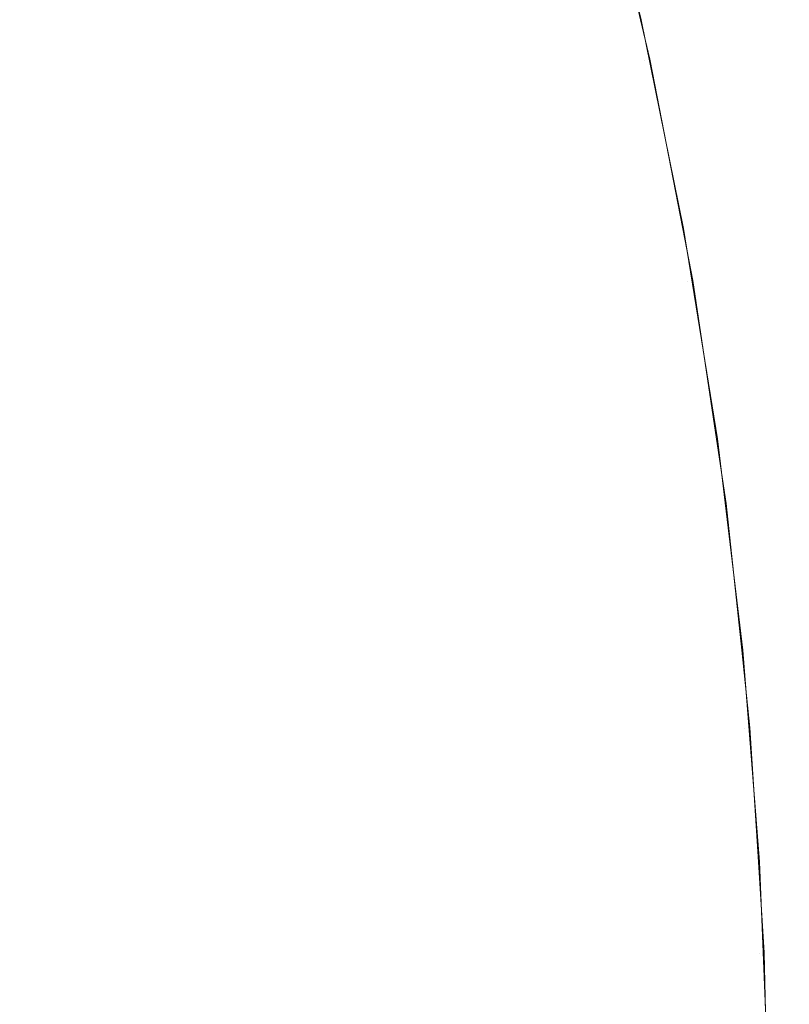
# Model space of a CAD drawing. Header units: centimetres. Extents: x -26 to 27.3, y 37.2 to 39.
# Tile 175 of 256: x -8.0738 to -8.0594, y 38.9034 to 38.9219. Entities that reach past the tile are written whole.
import ezdxf

# ---------------------------------------------------------------- set-up
doc = ezdxf.new("R2010")
doc.units = ezdxf.units.CM
doc.header["$LTSCALE"] = 2.54
doc.layers.add('Lucido design-1', color=7, linetype='Continuous')

# ---------------------------------------------------------------- blocks, each defined once
blk = doc.blocks.new('Gruppo-6-1')
at = {"color": 7, "linetype": 'Continuous', "lineweight": 9}
for points, invisible_edges in [([(-8.06296, 38.92531, -349.982667), (-8.063096, 38.925825, -349.782667), (-8.062141, 38.921922, -349.782667)], 9), ([(-8.063096, 38.925825, -349.782667), (-8.063003, 38.925825, -349.77828), (-8.062049, 38.921922, -349.77832), (-8.062141, 38.921922, -349.782667)], 7), ([(-8.06296, 38.92531, -373.94943), (-8.063096, 38.925825, -373.74943), (-8.062141, 38.921922, -373.74943)], 9), ([(-8.063096, 38.925825, -373.74943), (-8.063003, 38.925825, -373.745043), (-8.062049, 38.921922, -373.745083), (-8.062141, 38.921922, -373.74943)], 7), ([(-8.063003, 38.925825, -349.77828), (-8.062724, 38.925825, -349.773901), (-8.061772, 38.921922, -349.773982), (-8.062049, 38.921922, -349.77832)], 15), ([(-8.063003, 38.925825, -373.745043), (-8.062724, 38.925825, -373.740664), (-8.061772, 38.921922, -373.740745), (-8.062049, 38.921922, -373.745083)], 15), ([(-8.062724, 38.925825, -349.773901), (-8.062259, 38.925825, -349.769538), (-8.061312, 38.921922, -349.769659), (-8.061772, 38.921922, -349.773982)], 15), ([(-8.062724, 38.925825, -373.740664), (-8.062259, 38.925825, -373.736301), (-8.061312, 38.921922, -373.736422), (-8.061772, 38.921922, -373.740745)], 15), ([(-8.062259, 38.925825, -349.769538), (-8.061609, 38.925825, -349.765198), (-8.060668, 38.921922, -349.76536), (-8.061312, 38.921922, -349.769659)], 15), ([(-8.062259, 38.925825, -373.736301), (-8.061609, 38.925825, -373.731961), (-8.060668, 38.921922, -373.732123), (-8.061312, 38.921922, -373.736422)], 15), ([(-8.061609, 38.925825, -349.765198), (-8.060776, 38.925825, -349.76089), (-8.059843, 38.921922, -349.761092), (-8.060668, 38.921922, -349.76536)], 15), ([(-8.061609, 38.925825, -373.731961), (-8.060776, 38.925825, -373.727653), (-8.059843, 38.921922, -373.727855), (-8.060668, 38.921922, -373.732123)], 15), ([(-8.060776, 38.925825, -349.76089), (-8.059761, 38.925825, -349.756622), (-8.058837, 38.921922, -349.756862), (-8.059843, 38.921922, -349.761092)], 15), ([(-8.060776, 38.925825, -373.727653), (-8.059761, 38.925825, -373.723385), (-8.058837, 38.921922, -373.723625), (-8.059843, 38.921922, -373.727855)], 15), ([(-8.059761, 38.925825, -349.756622), (-8.058565, 38.925825, -349.7524), (-8.057652, 38.921922, -349.752679), (-8.058837, 38.921922, -349.756862)], 15), ([(-8.059761, 38.925825, -373.723385), (-8.058565, 38.925825, -373.719163), (-8.057652, 38.921922, -373.719443), (-8.058837, 38.921922, -373.723625)], 15), ([(-25.859734, 38.925276, -349.285885), (-25.859734, 38.921753, -349.285049), (27.240266, 38.921753, -349.285049), (27.240266, 38.925276, -349.285885)], 10), ([(-25.859734, 38.925276, -373.252648), (-25.859734, 38.921753, -373.251812), (27.240266, 38.921753, -373.251812), (27.240266, 38.925276, -373.252648)], 10), ([(-8.063052, 38.925286, -349.987027), (-8.062071, 38.92116, -349.987027), (-8.062331, 38.921104, -349.991159), (-8.06331, 38.925219, -349.991159)], 15), ([(-8.063052, 38.925286, -373.95379), (-8.062071, 38.92116, -373.95379), (-8.062331, 38.921104, -373.957922), (-8.06331, 38.925219, -373.957922)], 15), ([(-8.062071, 38.92116, -349.987027), (-8.063052, 38.925286, -349.987027), (-8.06296, 38.92531, -349.982667), (-8.062154, 38.921919, -349.982667)], 11), ([(-8.062071, 38.92116, -373.95379), (-8.063052, 38.925286, -373.95379), (-8.06296, 38.92531, -373.94943), (-8.062154, 38.921919, -373.94943)], 11), ([(-8.062141, 38.921922, -349.782667), (-8.062154, 38.921919, -349.982667), (-8.06296, 38.92531, -349.982667)], 9), ([(-8.062141, 38.921922, -373.74943), (-8.062154, 38.921919, -373.94943), (-8.06296, 38.92531, -373.94943)], 9), ([(-8.063732, 38.925109, -349.995273), (-8.062758, 38.921012, -349.995273), (-8.06335, 38.920884, -349.999363), (-8.064319, 38.924956, -349.999363)], 15), ([(-8.063732, 38.925109, -373.962036), (-8.062758, 38.921012, -373.962036), (-8.06335, 38.920884, -373.966126), (-8.064319, 38.924956, -373.966126)], 15), ([(-8.06331, 38.925219, -349.991159), (-8.062331, 38.921104, -349.991159), (-8.062758, 38.921012, -349.995273), (-8.063732, 38.925109, -349.995273)], 15), ([(-8.06331, 38.925219, -373.957922), (-8.062331, 38.921104, -373.957922), (-8.062758, 38.921012, -373.962036), (-8.063732, 38.925109, -373.962036)], 15), ([(-8.064319, 38.924956, -349.999363), (-8.06335, 38.920884, -349.999363), (-8.064107, 38.920721, -350.00342), (-8.065067, 38.924761, -350.00342)], 15), ([(-8.064319, 38.924956, -373.966126), (-8.06335, 38.920884, -373.966126), (-8.064107, 38.920721, -373.970183), (-8.065067, 38.924761, -373.970183)], 15), ([(-8.065067, 38.924761, -350.00342), (-8.064107, 38.920721, -350.00342), (-8.065025, 38.920523, -350.007438), (-8.065977, 38.924524, -350.007438)], 15), ([(-8.065067, 38.924761, -373.970183), (-8.064107, 38.920721, -373.970183), (-8.065025, 38.920523, -373.974201), (-8.065977, 38.924524, -373.974201)], 15), ([(-8.065977, 38.924524, -350.007438), (-8.065025, 38.920523, -350.007438), (-8.066104, 38.920291, -350.011411), (-8.067045, 38.924246, -350.011411)], 15), ([(-8.065977, 38.924524, -373.974201), (-8.065025, 38.920523, -373.974201), (-8.066104, 38.920291, -373.978174), (-8.067045, 38.924246, -373.978174)], 15), ([(-8.067045, 38.924246, -350.011411), (-8.066104, 38.920291, -350.011411), (-8.067341, 38.920024, -350.015332), (-8.068269, 38.923928, -350.015332)], 15), ([(-8.067045, 38.924246, -373.978174), (-8.066104, 38.920291, -373.978174), (-8.067341, 38.920024, -373.982095), (-8.068269, 38.923928, -373.982095)], 15), ([(-8.068269, 38.923928, -350.015332), (-8.067341, 38.920024, -350.015332), (-8.068733, 38.919724, -350.019194), (-8.069647, 38.923569, -350.019194)], 15), ([(-8.068269, 38.923928, -373.982095), (-8.067341, 38.920024, -373.982095), (-8.068733, 38.919724, -373.985957), (-8.069647, 38.923569, -373.985957)], 15), ([(-8.069647, 38.923569, -350.019194), (-8.068733, 38.919724, -350.019194), (-8.070278, 38.919391, -350.02299), (-8.071177, 38.92317, -350.02299)], 15), ([(-8.069647, 38.923569, -373.985957), (-8.068733, 38.919724, -373.985957), (-8.070278, 38.919391, -373.989753), (-8.071177, 38.92317, -373.989753)], 15), ([(-8.071177, 38.92317, -350.02299), (-8.070278, 38.919391, -350.02299), (-8.071973, 38.919026, -350.026716), (-8.072855, 38.922734, -350.026716)], 15), ([(-8.071177, 38.92317, -373.989753), (-8.070278, 38.919391, -373.989753), (-8.071973, 38.919026, -373.993479), (-8.072855, 38.922734, -373.993479)], 15), ([(-8.072855, 38.922734, -350.026716), (-8.071973, 38.919026, -350.026716), (-8.073814, 38.918629, -350.030363), (-8.074678, 38.922259, -350.030363)], 15), ([(-8.072855, 38.922734, -373.993479), (-8.071973, 38.919026, -373.993479), (-8.073814, 38.918629, -373.997126), (-8.074678, 38.922259, -373.997126)], 15), ([(-8.074678, 38.922259, -350.030363), (-8.073814, 38.918629, -350.030363), (-8.075799, 38.918201, -350.033928), (-8.076642, 38.921747, -350.033928)], 15), ([(-8.074678, 38.922259, -373.997126), (-8.073814, 38.918629, -373.997126), (-8.075799, 38.918201, -374.000691), (-8.076642, 38.921747, -374.000691)], 15), ([(-8.061978, 38.92118, -349.982667), (-8.062154, 38.921919, -349.982667), (-8.062141, 38.921922, -349.782667)], 10), ([(-8.061978, 38.92118, -373.94943), (-8.062154, 38.921919, -373.94943), (-8.062141, 38.921922, -373.74943)], 10), ([(-8.062154, 38.921919, -349.982667), (-8.061978, 38.92118, -349.982667), (-8.062071, 38.92116, -349.987027)], 10), ([(-8.062154, 38.921919, -373.94943), (-8.061978, 38.92118, -373.94943), (-8.062071, 38.92116, -373.95379)], 10), ([(-8.061978, 38.92118, -349.982667), (-8.062141, 38.921922, -349.782667), (-8.061345, 38.917989, -349.782667)], 9), ([(-8.062141, 38.921922, -349.782667), (-8.062049, 38.921922, -349.77832), (-8.061253, 38.917989, -349.778354), (-8.061345, 38.917989, -349.782667)], 7), ([(-8.061978, 38.92118, -373.94943), (-8.062141, 38.921922, -373.74943), (-8.061345, 38.917989, -373.74943)], 9), ([(-8.062141, 38.921922, -373.74943), (-8.062049, 38.921922, -373.745083), (-8.061253, 38.917989, -373.745117), (-8.061345, 38.917989, -373.74943)], 7), ([(-8.062049, 38.921922, -349.77832), (-8.061772, 38.921922, -349.773982), (-8.060978, 38.917989, -349.774049), (-8.061253, 38.917989, -349.778354)], 15), ([(-8.062049, 38.921922, -373.745083), (-8.061772, 38.921922, -373.740745), (-8.060978, 38.917989, -373.740813), (-8.061253, 38.917989, -373.745117)], 15), ([(-8.061772, 38.921922, -349.773982), (-8.061312, 38.921922, -349.769659), (-8.060522, 38.917989, -349.76976), (-8.060978, 38.917989, -349.774049)], 15), ([(-8.061772, 38.921922, -373.740745), (-8.061312, 38.921922, -373.736422), (-8.060522, 38.917989, -373.736523), (-8.060978, 38.917989, -373.740813)], 15), ([(-8.061312, 38.921922, -349.769659), (-8.060668, 38.921922, -349.76536), (-8.059883, 38.917989, -349.765494), (-8.060522, 38.917989, -349.76976)], 15), ([(-8.061312, 38.921922, -373.736422), (-8.060668, 38.921922, -373.732123), (-8.059883, 38.917989, -373.732257), (-8.060522, 38.917989, -373.736523)], 15), ([(-8.060668, 38.921922, -349.76536), (-8.059843, 38.921922, -349.761092), (-8.059064, 38.917989, -349.761259), (-8.059883, 38.917989, -349.765494)], 15), ([(-8.060668, 38.921922, -373.732123), (-8.059843, 38.921922, -373.727855), (-8.059064, 38.917989, -373.728022), (-8.059883, 38.917989, -373.732257)], 15), ([(-8.059843, 38.921922, -349.761092), (-8.058837, 38.921922, -349.756862), (-8.058066, 38.917989, -349.757063), (-8.059064, 38.917989, -349.761259)], 15), ([(-8.059843, 38.921922, -373.727855), (-8.058837, 38.921922, -373.723625), (-8.058066, 38.917989, -373.723826), (-8.059064, 38.917989, -373.728022)], 15), ([(27.240266, 38.921101, -349.284894), (27.240266, 38.921753, -349.285049), (-25.859734, 38.921753, -349.285049), (-25.859734, 38.921101, -349.284894)], 10), ([(27.240266, 38.921101, -373.251657), (27.240266, 38.921753, -373.251812), (-25.859734, 38.921753, -373.251812), (-25.859734, 38.921101, -373.251657)], 10), ([(-8.061266, 38.916996, -349.987027), (-8.062071, 38.92116, -349.987027), (-8.061978, 38.92118, -349.982667), (-8.06136, 38.917985, -349.982667)], 11), ([(-8.061266, 38.916996, -373.95379), (-8.062071, 38.92116, -373.95379), (-8.061978, 38.92118, -373.94943), (-8.06136, 38.917985, -373.94943)], 11), ([(-8.061345, 38.917989, -349.782667), (-8.06136, 38.917985, -349.982667), (-8.061978, 38.92118, -349.982667)], 9), ([(-8.061345, 38.917989, -373.74943), (-8.06136, 38.917985, -373.94943), (-8.061978, 38.92118, -373.94943)], 9), ([(-25.859734, 38.921101, -349.284894), (-25.859734, 38.917475, -349.284197), (27.240266, 38.917475, -349.284197), (27.240266, 38.921101, -349.284894)], 10), ([(-25.859734, 38.921101, -373.251657), (-25.859734, 38.917475, -373.25096), (27.240266, 38.917475, -373.25096), (27.240266, 38.921101, -373.251657)], 10), ([(-8.062758, 38.921012, -349.995273), (-8.061958, 38.916877, -349.995273), (-8.062556, 38.916775, -349.999363), (-8.06335, 38.920884, -349.999363)], 15), ([(-8.062758, 38.921012, -373.962036), (-8.061958, 38.916877, -373.962036), (-8.062556, 38.916775, -373.966126), (-8.06335, 38.920884, -373.966126)], 15), ([(-8.062331, 38.921104, -349.991159), (-8.061528, 38.916951, -349.991159), (-8.061958, 38.916877, -349.995273), (-8.062758, 38.921012, -349.995273)], 15), ([(-8.062331, 38.921104, -373.957922), (-8.061528, 38.916951, -373.957922), (-8.061958, 38.916877, -373.962036), (-8.062758, 38.921012, -373.962036)], 15), ([(-8.062071, 38.92116, -349.987027), (-8.061266, 38.916996, -349.987027), (-8.061528, 38.916951, -349.991159), (-8.062331, 38.921104, -349.991159)], 15), ([(-8.062071, 38.92116, -373.95379), (-8.061266, 38.916996, -373.95379), (-8.061528, 38.916951, -373.957922), (-8.062331, 38.921104, -373.957922)], 15), ([(-8.06335, 38.920884, -349.999363), (-8.062556, 38.916775, -349.999363), (-8.063318, 38.916644, -350.00342), (-8.064107, 38.920721, -350.00342)], 15), ([(-8.06335, 38.920884, -373.966126), (-8.062556, 38.916775, -373.966126), (-8.063318, 38.916644, -373.970183), (-8.064107, 38.920721, -373.970183)], 15), ([(-8.064107, 38.920721, -350.00342), (-8.063318, 38.916644, -350.00342), (-8.064244, 38.916485, -350.007438), (-8.065025, 38.920523, -350.007438)], 15), ([(-8.064107, 38.920721, -373.970183), (-8.063318, 38.916644, -373.970183), (-8.064244, 38.916485, -373.974201), (-8.065025, 38.920523, -373.974201)], 15), ([(-8.065025, 38.920523, -350.007438), (-8.064244, 38.916485, -350.007438), (-8.065332, 38.916299, -350.011411), (-8.066104, 38.920291, -350.011411)], 15), ([(-8.065025, 38.920523, -373.974201), (-8.064244, 38.916485, -373.974201), (-8.065332, 38.916299, -373.978174), (-8.066104, 38.920291, -373.978174)], 15), ([(-8.066104, 38.920291, -350.011411), (-8.065332, 38.916299, -350.011411), (-8.066579, 38.916085, -350.015332), (-8.067341, 38.920024, -350.015332)], 15), ([(-8.066104, 38.920291, -373.978174), (-8.065332, 38.916299, -373.978174), (-8.066579, 38.916085, -373.982095), (-8.067341, 38.920024, -373.982095)], 15), ([(-8.067341, 38.920024, -350.015332), (-8.066579, 38.916085, -350.015332), (-8.067983, 38.915844, -350.019194), (-8.068733, 38.919724, -350.019194)], 15), ([(-8.067341, 38.920024, -373.982095), (-8.066579, 38.916085, -373.982095), (-8.067983, 38.915844, -373.985957), (-8.068733, 38.919724, -373.985957)], 15), ([(-8.068733, 38.919724, -350.019194), (-8.067983, 38.915844, -350.019194), (-8.06954, 38.915577, -350.02299), (-8.070278, 38.919391, -350.02299)], 15), ([(-8.068733, 38.919724, -373.985957), (-8.067983, 38.915844, -373.985957), (-8.06954, 38.915577, -373.989753), (-8.070278, 38.919391, -373.989753)], 15), ([(-8.070278, 38.919391, -350.02299), (-8.06954, 38.915577, -350.02299), (-8.071249, 38.915284, -350.026716), (-8.071973, 38.919026, -350.026716)], 15), ([(-8.070278, 38.919391, -373.989753), (-8.06954, 38.915577, -373.989753), (-8.071249, 38.915284, -373.993479), (-8.071973, 38.919026, -373.993479)], 15), ([(-8.071973, 38.919026, -350.026716), (-8.071249, 38.915284, -350.026716), (-8.073106, 38.914966, -350.030363), (-8.073814, 38.918629, -350.030363)], 15), ([(-8.071973, 38.919026, -373.993479), (-8.071249, 38.915284, -373.993479), (-8.073106, 38.914966, -373.997126), (-8.073814, 38.918629, -373.997126)], 15), ([(-8.073814, 38.918629, -350.030363), (-8.073106, 38.914966, -350.030363), (-8.075107, 38.914623, -350.033928), (-8.075799, 38.918201, -350.033928)], 15), ([(-8.073814, 38.918629, -373.997126), (-8.073106, 38.914966, -373.997126), (-8.075107, 38.914623, -374.000691), (-8.075799, 38.918201, -374.000691)], 15), ([(-8.061172, 38.917012, -349.982667), (-8.06136, 38.917985, -349.982667), (-8.061345, 38.917989, -349.782667)], 10), ([(-8.061172, 38.917012, -373.94943), (-8.06136, 38.917985, -373.94943), (-8.061345, 38.917989, -373.74943)], 10), ([(-8.06136, 38.917985, -349.982667), (-8.061172, 38.917012, -349.982667), (-8.061266, 38.916996, -349.987027)], 10), ([(-8.06136, 38.917985, -373.94943), (-8.061172, 38.917012, -373.94943), (-8.061266, 38.916996, -373.95379)], 10), ([(-8.061172, 38.917012, -349.982667), (-8.061345, 38.917989, -349.782667), (-8.060707, 38.914031, -349.782667)], 9), ([(-8.061345, 38.917989, -349.782667), (-8.061253, 38.917989, -349.778354), (-8.060616, 38.914031, -349.778381), (-8.060707, 38.914031, -349.782667)], 7), ([(-8.061172, 38.917012, -373.94943), (-8.061345, 38.917989, -373.74943), (-8.060707, 38.914031, -373.74943)], 9), ([(-8.061345, 38.917989, -373.74943), (-8.061253, 38.917989, -373.745117), (-8.060616, 38.914031, -373.745144), (-8.060707, 38.914031, -373.74943)], 7), ([(-8.061253, 38.917989, -349.778354), (-8.060978, 38.917989, -349.774049), (-8.060343, 38.914031, -349.774104), (-8.060616, 38.914031, -349.778381)], 15), ([(-8.061253, 38.917989, -373.745117), (-8.060978, 38.917989, -373.740813), (-8.060343, 38.914031, -373.740867), (-8.060616, 38.914031, -373.745144)], 15), ([(-8.060978, 38.917989, -349.774049), (-8.060522, 38.917989, -349.76976), (-8.059889, 38.914031, -349.769841), (-8.060343, 38.914031, -349.774104)], 15), ([(-8.060978, 38.917989, -373.740813), (-8.060522, 38.917989, -373.736523), (-8.059889, 38.914031, -373.736604), (-8.060343, 38.914031, -373.740867)], 15), ([(-8.060522, 38.917989, -349.76976), (-8.059883, 38.917989, -349.765494), (-8.059255, 38.914031, -349.765602), (-8.059889, 38.914031, -349.769841)], 15), ([(-8.060522, 38.917989, -373.736523), (-8.059883, 38.917989, -373.732257), (-8.059255, 38.914031, -373.732365), (-8.059889, 38.914031, -373.736604)], 15), ([(-8.059883, 38.917989, -349.765494), (-8.059064, 38.917989, -349.761259), (-8.058441, 38.914031, -349.761394), (-8.059255, 38.914031, -349.765602)], 15), ([(-8.059883, 38.917989, -373.732257), (-8.059064, 38.917989, -373.728022), (-8.058441, 38.914031, -373.728157), (-8.059255, 38.914031, -373.732365)], 15), ([(27.240266, 38.91688, -349.284083), (27.240266, 38.917475, -349.284197), (-25.859734, 38.917475, -349.284197), (-25.859734, 38.91688, -349.284083)], 10), ([(27.240266, 38.91688, -373.250846), (27.240266, 38.917475, -373.25096), (-25.859734, 38.917475, -373.25096), (-25.859734, 38.91688, -373.250846)], 10), ([(-8.061528, 38.916951, -349.991159), (-8.060902, 38.912768, -349.991159), (-8.061335, 38.912712, -349.995273), (-8.061958, 38.916877, -349.995273)], 15), ([(-8.061528, 38.916951, -373.957922), (-8.060902, 38.912768, -373.957922), (-8.061335, 38.912712, -373.962036), (-8.061958, 38.916877, -373.962036)], 15), ([(-8.061266, 38.916996, -349.987027), (-8.060638, 38.912802, -349.987027), (-8.060902, 38.912768, -349.991159), (-8.061528, 38.916951, -349.991159)], 15), ([(-8.061266, 38.916996, -373.95379), (-8.060638, 38.912802, -373.95379), (-8.060902, 38.912768, -373.957922), (-8.061528, 38.916951, -373.957922)], 15), ([(-8.060638, 38.912802, -349.987027), (-8.061266, 38.916996, -349.987027), (-8.061172, 38.917012, -349.982667), (-8.060726, 38.914029, -349.982667)], 11), ([(-8.060638, 38.912802, -373.95379), (-8.061266, 38.916996, -373.95379), (-8.061172, 38.917012, -373.94943), (-8.060726, 38.914029, -373.94943)], 11), ([(-8.060707, 38.914031, -349.782667), (-8.060726, 38.914029, -349.982667), (-8.061172, 38.917012, -349.982667)], 9), ([(-8.060707, 38.914031, -373.74943), (-8.060726, 38.914029, -373.94943), (-8.061172, 38.917012, -373.94943)], 9), ([(-25.859734, 38.91688, -349.284083), (-25.859734, 38.913163, -349.283532), (27.240266, 38.913163, -349.283532), (27.240266, 38.91688, -349.284083)], 10), ([(-25.859734, 38.91688, -373.250846), (-25.859734, 38.913163, -373.250295), (27.240266, 38.913163, -373.250295), (27.240266, 38.91688, -373.250846)], 10), ([(-8.062556, 38.916775, -349.999363), (-8.061936, 38.912636, -349.999363), (-8.062703, 38.912537, -350.00342), (-8.063318, 38.916644, -350.00342)], 15), ([(-8.062556, 38.916775, -373.966126), (-8.061936, 38.912636, -373.966126), (-8.062703, 38.912537, -373.970183), (-8.063318, 38.916644, -373.970183)], 15), ([(-8.061958, 38.916877, -349.995273), (-8.061335, 38.912712, -349.995273), (-8.061936, 38.912636, -349.999363), (-8.062556, 38.916775, -349.999363)], 15), ([(-8.061958, 38.916877, -373.962036), (-8.061335, 38.912712, -373.962036), (-8.061936, 38.912636, -373.966126), (-8.062556, 38.916775, -373.966126)], 15), ([(-8.063318, 38.916644, -350.00342), (-8.062703, 38.912537, -350.00342), (-8.063635, 38.912418, -350.007438), (-8.064244, 38.916485, -350.007438)], 15), ([(-8.063318, 38.916644, -373.970183), (-8.062703, 38.912537, -373.970183), (-8.063635, 38.912418, -373.974201), (-8.064244, 38.916485, -373.974201)], 15), ([(-8.064244, 38.916485, -350.007438), (-8.063635, 38.912418, -350.007438), (-8.06473, 38.912278, -350.011411), (-8.065332, 38.916299, -350.011411)], 15), ([(-8.064244, 38.916485, -373.974201), (-8.063635, 38.912418, -373.974201), (-8.06473, 38.912278, -373.978174), (-8.065332, 38.916299, -373.978174)], 15), ([(-8.065332, 38.916299, -350.011411), (-8.06473, 38.912278, -350.011411), (-8.065985, 38.912117, -350.015332), (-8.066579, 38.916085, -350.015332)], 15), ([(-8.065332, 38.916299, -373.978174), (-8.06473, 38.912278, -373.978174), (-8.065985, 38.912117, -373.982095), (-8.066579, 38.916085, -373.982095)], 15), ([(-8.066579, 38.916085, -350.015332), (-8.065985, 38.912117, -350.015332), (-8.067398, 38.911936, -350.019194), (-8.067983, 38.915844, -350.019194)], 15), ([(-8.066579, 38.916085, -373.982095), (-8.065985, 38.912117, -373.982095), (-8.067398, 38.911936, -373.985957), (-8.067983, 38.915844, -373.985957)], 15), ([(-8.067983, 38.915844, -350.019194), (-8.067398, 38.911936, -350.019194), (-8.068965, 38.911735, -350.02299), (-8.06954, 38.915577, -350.02299)], 15), ([(-8.067983, 38.915844, -373.985957), (-8.067398, 38.911936, -373.985957), (-8.068965, 38.911735, -373.989753), (-8.06954, 38.915577, -373.989753)], 15), ([(-8.06954, 38.915577, -350.02299), (-8.068965, 38.911735, -350.02299), (-8.070685, 38.911515, -350.026716), (-8.071249, 38.915284, -350.026716)], 15), ([(-8.06954, 38.915577, -373.989753), (-8.068965, 38.911735, -373.989753), (-8.070685, 38.911515, -373.993479), (-8.071249, 38.915284, -373.993479)], 15), ([(-8.071249, 38.915284, -350.026716), (-8.070685, 38.911515, -350.026716), (-8.072554, 38.911276, -350.030363), (-8.073106, 38.914966, -350.030363)], 15), ([(-8.071249, 38.915284, -373.993479), (-8.070685, 38.911515, -373.993479), (-8.072554, 38.911276, -373.997126), (-8.073106, 38.914966, -373.997126)], 15), ([(-8.073106, 38.914966, -350.030363), (-8.072554, 38.911276, -350.030363), (-8.074567, 38.911018, -350.033928), (-8.075107, 38.914623, -350.033928)], 15), ([(-8.073106, 38.914966, -373.997126), (-8.072554, 38.911276, -373.997126), (-8.074567, 38.911018, -374.000691), (-8.075107, 38.914623, -374.000691)], 15), ([(-8.060544, 38.912814, -349.982667), (-8.060726, 38.914029, -349.982667), (-8.060707, 38.914031, -349.782667)], 10), ([(-8.060544, 38.912814, -373.94943), (-8.060726, 38.914029, -373.94943), (-8.060707, 38.914031, -373.74943)], 10), ([(-8.060726, 38.914029, -349.982667), (-8.060544, 38.912814, -349.982667), (-8.060638, 38.912802, -349.987027)], 10), ([(-8.060726, 38.914029, -373.94943), (-8.060544, 38.912814, -373.94943), (-8.060638, 38.912802, -373.95379)], 10), ([(-8.060544, 38.912814, -349.982667), (-8.060707, 38.914031, -349.782667), (-8.060229, 38.910057, -349.782667)], 9), ([(-8.060707, 38.914031, -349.782667), (-8.060616, 38.914031, -349.778381), (-8.060139, 38.910057, -349.778402), (-8.060229, 38.910057, -349.782667)], 7), ([(-8.060544, 38.912814, -373.94943), (-8.060707, 38.914031, -373.74943), (-8.060229, 38.910057, -373.74943)], 9), ([(-8.060707, 38.914031, -373.74943), (-8.060616, 38.914031, -373.745144), (-8.060139, 38.910057, -373.745165), (-8.060229, 38.910057, -373.74943)], 7), ([(-8.060616, 38.914031, -349.778381), (-8.060343, 38.914031, -349.774104), (-8.059867, 38.910057, -349.774144), (-8.060139, 38.910057, -349.778402)], 15), ([(-8.060616, 38.914031, -373.745144), (-8.060343, 38.914031, -373.740867), (-8.059867, 38.910057, -373.740907), (-8.060139, 38.910057, -373.745165)], 15), ([(-8.060343, 38.914031, -349.774104), (-8.059889, 38.914031, -349.769841), (-8.059415, 38.910057, -349.769902), (-8.059867, 38.910057, -349.774144)], 15), ([(-8.060343, 38.914031, -373.740867), (-8.059889, 38.914031, -373.736604), (-8.059415, 38.910057, -373.736665), (-8.059867, 38.910057, -373.740907)], 15), ([(-8.059889, 38.914031, -349.769841), (-8.059255, 38.914031, -349.765602), (-8.058784, 38.910057, -349.765683), (-8.059415, 38.910057, -349.769902)], 15), ([(-8.059889, 38.914031, -373.736604), (-8.059255, 38.914031, -373.732365), (-8.058784, 38.910057, -373.732446), (-8.059415, 38.910057, -373.736665)], 15), ([(27.240266, 38.912621, -349.283452), (27.240266, 38.913163, -349.283532), (-25.859734, 38.913163, -349.283532), (-25.859734, 38.912621, -349.283452)], 10), ([(27.240266, 38.912621, -373.250215), (27.240266, 38.913163, -373.250295), (-25.859734, 38.913163, -373.250295), (-25.859734, 38.912621, -373.250215)], 10), ([(-8.061335, 38.912712, -349.995273), (-8.060889, 38.908525, -349.995273), (-8.061493, 38.908474, -349.999363), (-8.061936, 38.912636, -349.999363)], 15), ([(-8.061335, 38.912712, -373.962036), (-8.060889, 38.908525, -373.962036), (-8.061493, 38.908474, -373.966126), (-8.061936, 38.912636, -373.966126)], 15), ([(-8.060902, 38.912768, -349.991159), (-8.060454, 38.908562, -349.991159), (-8.060889, 38.908525, -349.995273), (-8.061335, 38.912712, -349.995273)], 15), ([(-8.060902, 38.912768, -373.957922), (-8.060454, 38.908562, -373.957922), (-8.060889, 38.908525, -373.962036), (-8.061335, 38.912712, -373.962036)], 15), ([(-8.060638, 38.912802, -349.987027), (-8.060189, 38.908585, -349.987027), (-8.060454, 38.908562, -349.991159), (-8.060902, 38.912768, -349.991159)], 15), ([(-8.060638, 38.912802, -373.95379), (-8.060189, 38.908585, -373.95379), (-8.060454, 38.908562, -373.957922), (-8.060902, 38.912768, -373.957922)], 15), ([(-8.060189, 38.908585, -349.987027), (-8.060638, 38.912802, -349.987027), (-8.060544, 38.912814, -349.982667), (-8.06025, 38.910055, -349.982667)], 11), ([(-8.060189, 38.908585, -373.95379), (-8.060638, 38.912802, -373.95379), (-8.060544, 38.912814, -373.94943), (-8.06025, 38.910055, -373.94943)], 11), ([(-8.060229, 38.910057, -349.782667), (-8.06025, 38.910055, -349.982667), (-8.060544, 38.912814, -349.982667)], 9), ([(-8.060229, 38.910057, -373.74943), (-8.06025, 38.910055, -373.94943), (-8.060544, 38.912814, -373.94943)], 9), ([(-25.859734, 38.912621, -349.283452), (-25.859734, 38.908827, -349.283057), (27.240266, 38.908827, -349.283057), (27.240266, 38.912621, -349.283452)], 10), ([(-25.859734, 38.912621, -373.250215), (-25.859734, 38.908827, -373.24982), (27.240266, 38.908827, -373.24982), (27.240266, 38.912621, -373.250215)], 10), ([(-8.062703, 38.912537, -350.00342), (-8.062263, 38.908408, -350.00342), (-8.063199, 38.908328, -350.007438), (-8.063635, 38.912418, -350.007438)], 15), ([(-8.062703, 38.912537, -373.970183), (-8.062263, 38.908408, -373.970183), (-8.063199, 38.908328, -373.974201), (-8.063635, 38.912418, -373.974201)], 15), ([(-8.061936, 38.912636, -349.999363), (-8.061493, 38.908474, -349.999363), (-8.062263, 38.908408, -350.00342), (-8.062703, 38.912537, -350.00342)], 15), ([(-8.061936, 38.912636, -373.966126), (-8.061493, 38.908474, -373.966126), (-8.062263, 38.908408, -373.970183), (-8.062703, 38.912537, -373.970183)], 15), ([(-8.06473, 38.912278, -350.011411), (-8.064299, 38.908235, -350.011411), (-8.06556, 38.908127, -350.015332), (-8.065985, 38.912117, -350.015332)], 15), ([(-8.06473, 38.912278, -373.978174), (-8.064299, 38.908235, -373.978174), (-8.06556, 38.908127, -373.982095), (-8.065985, 38.912117, -373.982095)], 15), ([(-8.063635, 38.912418, -350.007438), (-8.063199, 38.908328, -350.007438), (-8.064299, 38.908235, -350.011411), (-8.06473, 38.912278, -350.011411)], 15), ([(-8.063635, 38.912418, -373.974201), (-8.063199, 38.908328, -373.974201), (-8.064299, 38.908235, -373.978174), (-8.06473, 38.912278, -373.978174)], 15), ([(-8.065985, 38.912117, -350.015332), (-8.06556, 38.908127, -350.015332), (-8.066979, 38.908007, -350.019194), (-8.067398, 38.911936, -350.019194)], 15), ([(-8.065985, 38.912117, -373.982095), (-8.06556, 38.908127, -373.982095), (-8.066979, 38.908007, -373.985957), (-8.067398, 38.911936, -373.985957)], 15), ([(-8.067398, 38.911936, -350.019194), (-8.066979, 38.908007, -350.019194), (-8.068554, 38.907873, -350.02299), (-8.068965, 38.911735, -350.02299)], 15), ([(-8.067398, 38.911936, -373.985957), (-8.066979, 38.908007, -373.985957), (-8.068554, 38.907873, -373.989753), (-8.068965, 38.911735, -373.989753)], 15), ([(-8.068965, 38.911735, -350.02299), (-8.068554, 38.907873, -350.02299), (-8.070281, 38.907726, -350.026716), (-8.070685, 38.911515, -350.026716)], 15), ([(-8.068965, 38.911735, -373.989753), (-8.068554, 38.907873, -373.989753), (-8.070281, 38.907726, -373.993479), (-8.070685, 38.911515, -373.993479)], 15), ([(-8.070685, 38.911515, -350.026716), (-8.070281, 38.907726, -350.026716), (-8.072158, 38.907566, -350.030363), (-8.072554, 38.911276, -350.030363)], 15), ([(-8.070685, 38.911515, -373.993479), (-8.070281, 38.907726, -373.993479), (-8.072158, 38.907566, -373.997126), (-8.072554, 38.911276, -373.997126)], 15), ([(-8.072554, 38.911276, -350.030363), (-8.072158, 38.907566, -350.030363), (-8.074181, 38.907394, -350.033928), (-8.074567, 38.911018, -350.033928)], 15), ([(-8.072554, 38.911276, -373.997126), (-8.072158, 38.907566, -373.997126), (-8.074181, 38.907394, -374.000691), (-8.074567, 38.911018, -374.000691)], 15), ([(-8.060094, 38.908593, -349.982667), (-8.06025, 38.910055, -349.982667), (-8.060229, 38.910057, -349.782667)], 10), ([(-8.060094, 38.908593, -373.94943), (-8.06025, 38.910055, -373.94943), (-8.060229, 38.910057, -373.74943)], 10), ([(-8.06025, 38.910055, -349.982667), (-8.060094, 38.908593, -349.982667), (-8.060189, 38.908585, -349.987027)], 10), ([(-8.06025, 38.910055, -373.94943), (-8.060094, 38.908593, -373.94943), (-8.060189, 38.908585, -373.95379)], 10), ([(-8.060094, 38.908593, -349.982667), (-8.060229, 38.910057, -349.782667), (-8.059912, 38.906073, -349.782667)], 9), ([(-8.060229, 38.910057, -349.782667), (-8.060139, 38.910057, -349.778402), (-8.059821, 38.906073, -349.778415), (-8.059912, 38.906073, -349.782667)], 7), ([(-8.060094, 38.908593, -373.94943), (-8.060229, 38.910057, -373.74943), (-8.059912, 38.906073, -373.74943)], 9), ([(-8.060229, 38.910057, -373.74943), (-8.060139, 38.910057, -373.745165), (-8.059821, 38.906073, -373.745178), (-8.059912, 38.906073, -373.74943)], 7), ([(-8.060139, 38.910057, -349.778402), (-8.059867, 38.910057, -349.774144), (-8.059551, 38.906073, -349.774171), (-8.059821, 38.906073, -349.778415)], 15), ([(-8.060139, 38.910057, -373.745165), (-8.059867, 38.910057, -373.740907), (-8.059551, 38.906073, -373.740934), (-8.059821, 38.906073, -373.745178)], 15), ([(-8.059867, 38.910057, -349.774144), (-8.059415, 38.910057, -349.769902), (-8.0591, 38.906073, -349.769942), (-8.059551, 38.906073, -349.774171)], 15), ([(-8.059867, 38.910057, -373.740907), (-8.059415, 38.910057, -373.736665), (-8.0591, 38.906073, -373.736705), (-8.059551, 38.906073, -373.740934)], 15), ([(-8.059415, 38.910057, -349.769902), (-8.058784, 38.910057, -349.765683), (-8.058471, 38.906073, -349.765737), (-8.0591, 38.906073, -349.769942)], 15), ([(-8.059415, 38.910057, -373.736665), (-8.058784, 38.910057, -373.732446), (-8.058471, 38.906073, -373.7325), (-8.0591, 38.906073, -373.736705)], 15), ([(27.240266, 38.908331, -349.283005), (27.240266, 38.908827, -349.283057), (-25.859734, 38.908827, -349.283057), (-25.859734, 38.908331, -349.283005)], 10), ([(27.240266, 38.908331, -373.249768), (27.240266, 38.908827, -373.24982), (-25.859734, 38.908827, -373.24982), (-25.859734, 38.908331, -373.249768)], 10), ([(-8.060454, 38.908562, -349.991159), (-8.060185, 38.904341, -349.991159), (-8.060621, 38.904322, -349.995273), (-8.060889, 38.908525, -349.995273)], 15), ([(-8.060454, 38.908562, -373.957922), (-8.060185, 38.904341, -373.957922), (-8.060621, 38.904322, -373.962036), (-8.060889, 38.908525, -373.962036)], 15), ([(-8.060189, 38.908585, -349.987027), (-8.059919, 38.904352, -349.987027), (-8.060185, 38.904341, -349.991159), (-8.060454, 38.908562, -349.991159)], 15), ([(-8.060189, 38.908585, -373.95379), (-8.059919, 38.904352, -373.95379), (-8.060185, 38.904341, -373.957922), (-8.060454, 38.908562, -373.957922)], 15), ([(-8.059919, 38.904352, -349.987027), (-8.060189, 38.908585, -349.987027), (-8.060094, 38.908593, -349.982667), (-8.059933, 38.906071, -349.982667)], 11), ([(-8.059919, 38.904352, -373.95379), (-8.060189, 38.908585, -373.95379), (-8.060094, 38.908593, -373.94943), (-8.059933, 38.906071, -373.94943)], 11), ([(-8.059912, 38.906073, -349.782667), (-8.059933, 38.906071, -349.982667), (-8.060094, 38.908593, -349.982667)], 9), ([(-8.059912, 38.906073, -373.74943), (-8.059933, 38.906071, -373.94943), (-8.060094, 38.908593, -373.94943)], 9), ([(-8.062263, 38.908408, -350.00342), (-8.061999, 38.904264, -350.00342), (-8.062938, 38.904224, -350.007438), (-8.063199, 38.908328, -350.007438)], 15), ([(-8.062263, 38.908408, -373.970183), (-8.061999, 38.904264, -373.970183), (-8.062938, 38.904224, -373.974201), (-8.063199, 38.908328, -373.974201)], 15), ([(-8.061493, 38.908474, -349.999363), (-8.061226, 38.904297, -349.999363), (-8.061999, 38.904264, -350.00342), (-8.062263, 38.908408, -350.00342)], 15), ([(-8.061493, 38.908474, -373.966126), (-8.061226, 38.904297, -373.966126), (-8.061999, 38.904264, -373.970183), (-8.062263, 38.908408, -373.970183)], 15), ([(-8.060889, 38.908525, -349.995273), (-8.060621, 38.904322, -349.995273), (-8.061226, 38.904297, -349.999363), (-8.061493, 38.908474, -349.999363)], 15), ([(-8.060889, 38.908525, -373.962036), (-8.060621, 38.904322, -373.962036), (-8.061226, 38.904297, -373.966126), (-8.061493, 38.908474, -373.966126)], 15), ([(-25.859734, 38.908331, -349.283005), (-25.859734, 38.904473, -349.28277), (27.240266, 38.904473, -349.28277), (27.240266, 38.908331, -349.283005)], 10), ([(-25.859734, 38.908331, -373.249768), (-25.859734, 38.904473, -373.249534), (27.240266, 38.904473, -373.249534), (27.240266, 38.908331, -373.249768)], 10), ([(-8.064299, 38.908235, -350.011411), (-8.06404, 38.904177, -350.011411), (-8.065304, 38.904123, -350.015332), (-8.06556, 38.908127, -350.015332)], 15), ([(-8.064299, 38.908235, -373.978174), (-8.06404, 38.904177, -373.978174), (-8.065304, 38.904123, -373.982095), (-8.06556, 38.908127, -373.982095)], 15), ([(-8.063199, 38.908328, -350.007438), (-8.062938, 38.904224, -350.007438), (-8.06404, 38.904177, -350.011411), (-8.064299, 38.908235, -350.011411)], 15), ([(-8.063199, 38.908328, -373.974201), (-8.062938, 38.904224, -373.974201), (-8.06404, 38.904177, -373.978174), (-8.064299, 38.908235, -373.978174)], 15), ([(-8.066979, 38.908007, -350.019194), (-8.066727, 38.904063, -350.019194), (-8.068307, 38.903996, -350.02299), (-8.068554, 38.907873, -350.02299)], 15), ([(-8.066979, 38.908007, -373.985957), (-8.066727, 38.904063, -373.985957), (-8.068307, 38.903996, -373.989753), (-8.068554, 38.907873, -373.989753)], 15), ([(-8.06556, 38.908127, -350.015332), (-8.065304, 38.904123, -350.015332), (-8.066727, 38.904063, -350.019194), (-8.066979, 38.908007, -350.019194)], 15), ([(-8.06556, 38.908127, -373.982095), (-8.065304, 38.904123, -373.982095), (-8.066727, 38.904063, -373.985957), (-8.066979, 38.908007, -373.985957)], 15), ([(-8.068554, 38.907873, -350.02299), (-8.068307, 38.903996, -350.02299), (-8.070039, 38.903922, -350.026716), (-8.070281, 38.907726, -350.026716)], 15), ([(-8.068554, 38.907873, -373.989753), (-8.068307, 38.903996, -373.989753), (-8.070039, 38.903922, -373.993479), (-8.070281, 38.907726, -373.993479)], 15), ([(-8.070281, 38.907726, -350.026716), (-8.070039, 38.903922, -350.026716), (-8.071921, 38.903842, -350.030363), (-8.072158, 38.907566, -350.030363)], 15), ([(-8.070281, 38.907726, -373.993479), (-8.070039, 38.903922, -373.993479), (-8.071921, 38.903842, -373.997126), (-8.072158, 38.907566, -373.997126)], 15), ([(-8.072158, 38.907566, -350.030363), (-8.071921, 38.903842, -350.030363), (-8.073949, 38.903756, -350.033928), (-8.074181, 38.907394, -350.033928)], 15), ([(-8.072158, 38.907566, -373.997126), (-8.071921, 38.903842, -373.997126), (-8.073949, 38.903756, -374.000691), (-8.074181, 38.907394, -374.000691)], 15), ([(-8.059824, 38.904356, -349.982667), (-8.059933, 38.906071, -349.982667), (-8.059912, 38.906073, -349.782667)], 10), ([(-8.059824, 38.904356, -373.94943), (-8.059933, 38.906071, -373.94943), (-8.059912, 38.906073, -373.74943)], 10), ([(-8.059933, 38.906071, -349.982667), (-8.059824, 38.904356, -349.982667), (-8.059919, 38.904352, -349.987027)], 10), ([(-8.059933, 38.906071, -373.94943), (-8.059824, 38.904356, -373.94943), (-8.059919, 38.904352, -373.95379)], 10), ([(-8.059824, 38.904356, -349.982667), (-8.059912, 38.906073, -349.782667), (-8.059753, 38.902084, -349.782667)], 9), ([(-8.059912, 38.906073, -349.782667), (-8.059821, 38.906073, -349.778415), (-8.059663, 38.902084, -349.778422), (-8.059753, 38.902084, -349.782667)], 7), ([(-8.059824, 38.904356, -373.94943), (-8.059912, 38.906073, -373.74943), (-8.059753, 38.902084, -373.74943)], 9), ([(-8.059912, 38.906073, -373.74943), (-8.059821, 38.906073, -373.745178), (-8.059663, 38.902084, -373.745185), (-8.059753, 38.902084, -373.74943)], 7), ([(-8.059821, 38.906073, -349.778415), (-8.059551, 38.906073, -349.774171), (-8.059393, 38.902084, -349.774184), (-8.059663, 38.902084, -349.778422)], 15), ([(-8.059821, 38.906073, -373.745178), (-8.059551, 38.906073, -373.740934), (-8.059393, 38.902084, -373.740947), (-8.059663, 38.902084, -373.745185)], 15), ([(-8.059551, 38.906073, -349.774171), (-8.0591, 38.906073, -349.769942), (-8.058943, 38.902084, -349.769962), (-8.059393, 38.902084, -349.774184)], 15), ([(-8.059551, 38.906073, -373.740934), (-8.0591, 38.906073, -373.736705), (-8.058943, 38.902084, -373.736725), (-8.059393, 38.902084, -373.740947)], 15), ([(27.240266, 38.904028, -349.282743), (27.240266, 38.904473, -349.28277), (-25.859734, 38.904473, -349.28277), (-25.859734, 38.904028, -349.282743)], 10), ([(27.240266, 38.904028, -373.249506), (27.240266, 38.904473, -373.249534), (-25.859734, 38.904473, -373.249534), (-25.859734, 38.904028, -373.249506)], 10), ([(-8.060621, 38.904322, -349.995273), (-8.060532, 38.900112, -349.995273), (-8.061137, 38.900112, -349.999363), (-8.061226, 38.904297, -349.999363)], 13), ([(-8.060621, 38.904322, -373.962036), (-8.060532, 38.900112, -373.962036), (-8.061137, 38.900112, -373.966126), (-8.061226, 38.904297, -373.966126)], 13), ([(-8.060185, 38.904341, -349.991159), (-8.060095, 38.900112, -349.991159), (-8.060532, 38.900112, -349.995273), (-8.060621, 38.904322, -349.995273)], 13), ([(-8.060185, 38.904341, -373.957922), (-8.060095, 38.900112, -373.957922), (-8.060532, 38.900112, -373.962036), (-8.060621, 38.904322, -373.962036)], 13), ([(-8.059919, 38.904352, -349.987027), (-8.059829, 38.900112, -349.987027), (-8.060095, 38.900112, -349.991159), (-8.060185, 38.904341, -349.991159)], 13), ([(-8.059919, 38.904352, -373.95379), (-8.059829, 38.900112, -373.95379), (-8.060095, 38.900112, -373.957922), (-8.060185, 38.904341, -373.957922)], 13), ([(-8.059829, 38.900112, -349.987027), (-8.059919, 38.904352, -349.987027), (-8.059824, 38.904356, -349.982667), (-8.059776, 38.902084, -349.982667)], 11), ([(-8.059829, 38.900112, -373.95379), (-8.059919, 38.904352, -373.95379), (-8.059824, 38.904356, -373.94943), (-8.059776, 38.902084, -373.94943)], 11), ([(-8.059753, 38.902084, -349.782667), (-8.059776, 38.902084, -349.982667), (-8.059824, 38.904356, -349.982667)], 9), ([(-8.059753, 38.902084, -373.74943), (-8.059776, 38.902084, -373.94943), (-8.059824, 38.904356, -373.94943)], 9), ([(-8.065304, 38.904123, -350.015332), (-8.065219, 38.900112, -350.015332), (-8.066644, 38.900112, -350.019194), (-8.066727, 38.904063, -350.019194)], 13), ([(-8.065304, 38.904123, -373.982095), (-8.065219, 38.900112, -373.982095), (-8.066644, 38.900112, -373.985957), (-8.066727, 38.904063, -373.985957)], 13), ([(-8.06404, 38.904177, -350.011411), (-8.063954, 38.900112, -350.011411), (-8.065219, 38.900112, -350.015332), (-8.065304, 38.904123, -350.015332)], 13), ([(-8.06404, 38.904177, -373.978174), (-8.063954, 38.900112, -373.978174), (-8.065219, 38.900112, -373.982095), (-8.065304, 38.904123, -373.982095)], 13), ([(-8.062938, 38.904224, -350.007438), (-8.06285, 38.900112, -350.007438), (-8.063954, 38.900112, -350.011411), (-8.06404, 38.904177, -350.011411)], 13), ([(-8.062938, 38.904224, -373.974201), (-8.06285, 38.900112, -373.974201), (-8.063954, 38.900112, -373.978174), (-8.06404, 38.904177, -373.978174)], 13), ([(-8.061999, 38.904264, -350.00342), (-8.061911, 38.900112, -350.00342), (-8.06285, 38.900112, -350.007438), (-8.062938, 38.904224, -350.007438)], 13), ([(-8.061999, 38.904264, -373.970183), (-8.061911, 38.900112, -373.970183), (-8.06285, 38.900112, -373.974201), (-8.062938, 38.904224, -373.974201)], 13), ([(-8.061226, 38.904297, -349.999363), (-8.061137, 38.900112, -349.999363), (-8.061911, 38.900112, -350.00342), (-8.061999, 38.904264, -350.00342)], 13), ([(-8.061226, 38.904297, -373.966126), (-8.061137, 38.900112, -373.966126), (-8.061911, 38.900112, -373.970183), (-8.061999, 38.904264, -373.970183)], 13), ([(-25.859734, 38.904028, -349.282743), (-25.859734, 38.900112, -349.282667), (27.240266, 38.900112, -349.282667), (27.240266, 38.904028, -349.282743)], 8), ([(-25.859734, 38.904028, -373.249506), (-25.859734, 38.900112, -373.24943), (27.240266, 38.900112, -373.24943), (27.240266, 38.904028, -373.249506)], 8), ([(-8.068307, 38.903996, -350.02299), (-8.068224, 38.900112, -350.02299), (-8.069958, 38.900112, -350.026716), (-8.070039, 38.903922, -350.026716)], 13), ([(-8.068307, 38.903996, -373.989753), (-8.068224, 38.900112, -373.989753), (-8.069958, 38.900112, -373.993479), (-8.070039, 38.903922, -373.993479)], 13), ([(-8.066727, 38.904063, -350.019194), (-8.066644, 38.900112, -350.019194), (-8.068224, 38.900112, -350.02299), (-8.068307, 38.903996, -350.02299)], 13), ([(-8.066727, 38.904063, -373.985957), (-8.066644, 38.900112, -373.985957), (-8.068224, 38.900112, -373.989753), (-8.068307, 38.903996, -373.989753)], 13), ([(-8.071921, 38.903842, -350.030363), (-8.071842, 38.900112, -350.030363), (-8.073872, 38.900112, -350.033928), (-8.073949, 38.903756, -350.033928)], 13), ([(-8.071921, 38.903842, -373.997126), (-8.071842, 38.900112, -373.997126), (-8.073872, 38.900112, -374.000691), (-8.073949, 38.903756, -374.000691)], 13), ([(-8.070039, 38.903922, -350.026716), (-8.069958, 38.900112, -350.026716), (-8.071842, 38.900112, -350.030363), (-8.071921, 38.903842, -350.030363)], 13), ([(-8.070039, 38.903922, -373.993479), (-8.069958, 38.900112, -373.993479), (-8.071842, 38.900112, -373.997126), (-8.071921, 38.903842, -373.997126)], 13)]:
    blk.add_3dface(points, dxfattribs=dict(at, invisible_edges=invisible_edges))

msp = doc.modelspace()

# ---------------------------------------------------------------- block references
at = {"layer": 'Lucido design-1', "color": 7}
msp.add_blockref('Gruppo-6-1', (0, 0), dxfattribs=at)

doc.saveas('drawing.dxf')
